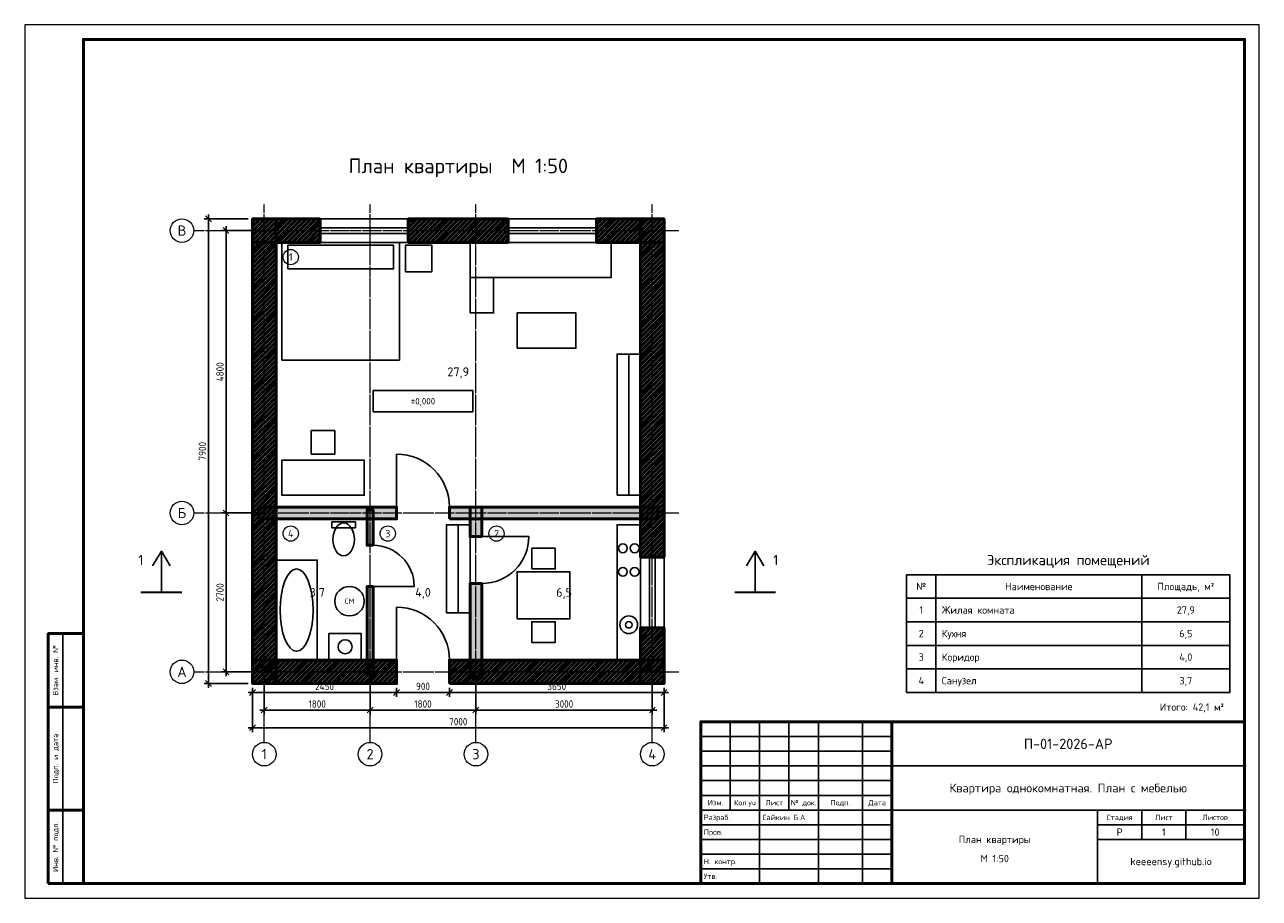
# Model space of a CAD drawing. Header units: millimetres. Extents: x 0 to 420, y 0 to 297.
import ezdxf
from ezdxf.enums import TextEntityAlignment as Align

# ---------------------------------------------------------------- set-up
doc = ezdxf.new("R2010")
doc.units = ezdxf.units.MM
doc.header["$LTSCALE"] = 0.25
doc.linetypes.add('DASHDOT', pattern=[3.556, 2.54, -0.508, 0, -0.508])
for name, color, linetype in [('Мебель', 6, 'Continuous'), ('Отметки', 7, 'Continuous'), ('Разрез', 7, 'Continuous'), ('Сантехника', 4, 'Continuous')]:
    doc.layers.add(name, color=color, linetype=linetype)
for name, color, linetype, lineweight in [('Надписи', 7, 'Continuous', 25), ('Оси', 1, 'DASHDOT', 18), ('Помещения', 7, 'Continuous', 18), ('Проемы', 5, 'Continuous', 25), ('Размеры', 7, 'Continuous', 18), ('Рамка', 7, 'Continuous', 50), ('Стены', 8, 'Continuous', 50), ('Штамп', 7, 'Continuous', 25)]:
    doc.layers.add(name, color=color, linetype=linetype, lineweight=lineweight)
doc.styles.add('GOST', font='isocpeur.ttf', dxfattribs={"width": 0.9})
doc.dimstyles.new('ГОСТ', dxfattribs={"dimtxt": 2.5, "dimasz": 2.5, "dimexe": 1.5, "dimexo": 1.5, "dimgap": 0.8, "dimtad": 1, "dimdec": 0, "dimlfac": 50, "dimtxsty": 'GOST', "dimtsz": 1, "dimcen": 2.5, "dimdle": 1.5, "dimclrd": 7, "dimclre": 7, "dimclrt": 7, "dimazin": 3, "dimtfac": 1, "dimtmove": 0, "dimatfit": 3})

# ---------------------------------------------------------------- blocks, each defined once
blk = doc.blocks.new('ДВЕРЬ')
blk.add_line((0, 0), (0, 1))
blk.add_arc((0, 0), 1, 0, 90)
blk = doc.blocks.new('ОКНО')
for p, q in [((0, 0.5), (1, 0.5)), ((0, -0.5), (0, 0.5)), ((1, -0.5), (1, 0.5)), ((0, 0.12), (1, 0.12)), ((0, -0.12), (1, -0.12)), ((0, -0.5), (1, -0.5))]:
    blk.add_line(p, q)

msp = doc.modelspace()

# ---------------------------------------------------------------- hatches: boundary and pattern name
at = {"layer": 'Стены'}
h = msp.add_hatch(dxfattribs=at)
h.set_pattern_fill('ANSI31', scale=0.35)
h.paths.add_polyline_path([(100.5, 231), (77.5, 231), (77.5, 223), (100.5, 223)])
h = msp.add_hatch(dxfattribs=at)
h.set_pattern_fill('ANSI31', scale=0.35)
h.paths.add_polyline_path([(77.5, 231), (77.5, 73), (85.5, 73), (85.5, 231)])
h = msp.add_hatch(dxfattribs=at)
h.set_pattern_fill('ANSI31', scale=0.35)
h.paths.add_polyline_path([(164.5, 231), (130.5, 231), (130.5, 223), (164.5, 223)])
h = msp.add_hatch(dxfattribs=at)
h.set_pattern_fill('ANSI31', scale=0.35)
h.paths.add_polyline_path([(217.5, 231), (194.5, 231), (194.5, 223), (217.5, 223)])
h = msp.add_hatch(dxfattribs=at)
h.set_pattern_fill('ANSI31', scale=0.35)
h.paths.add_polyline_path([(217.5, 116), (217.5, 231), (209.5, 231), (209.5, 116)])
for points in [[(79.5, 129), (126.5, 129), (126.5, 133), (79.5, 133)], [(118.5, 120), (118.5, 132), (116.5, 132), (116.5, 120)], [(144.5, 129), (215.5, 129), (215.5, 133), (144.5, 133)], [(155.5, 123), (155.5, 133), (151.5, 133), (151.5, 123)], [(118.5, 76), (118.5, 106), (116.5, 106), (116.5, 76)], [(155.5, 75), (155.5, 107), (151.5, 107), (151.5, 75)]]:
    msp.add_hatch(color=8, dxfattribs=at).paths.add_polyline_path(points)
h = msp.add_hatch(dxfattribs=at)
h.set_pattern_fill('ANSI31', scale=0.35)
h.paths.add_polyline_path([(217.5, 73), (217.5, 92), (209.5, 92), (209.5, 73)])
h = msp.add_hatch(dxfattribs=at)
h.set_pattern_fill('ANSI31', scale=0.35)
h.paths.add_polyline_path([(77.5, 73), (126.5, 73), (126.5, 81), (77.5, 81)])
h = msp.add_hatch(dxfattribs=at)
h.set_pattern_fill('ANSI31', scale=0.35)
h.paths.add_polyline_path([(144.5, 73), (217.5, 73), (217.5, 81), (144.5, 81)])

# ---------------------------------------------------------------- linework, layer by layer
at = {"layer": 'Мебель'}
for p, q in [((205.5, 137), (205.5, 185)), ((147.5, 97), (147.5, 127))]:
    msp.add_line(p, q, dxfattribs=at)
for points in [[(87.5, 183), (127.5, 183), (127.5, 223), (87.5, 223)], [(151.5, 211), (199.5, 211), (199.5, 223), (151.5, 223)], [(89.5, 214), (125.5, 214), (125.5, 222), (89.5, 222)], [(129.5, 213), (138.5, 213), (138.5, 222), (129.5, 222)], [(151.5, 199), (159.5, 199), (159.5, 211), (151.5, 211)], [(167.5, 187), (187.5, 187), (187.5, 199), (167.5, 199)], [(201.5, 137), (209.5, 137), (209.5, 185), (201.5, 185)], [(97.5, 151), (105.5, 151), (105.5, 159), (97.5, 159)], [(87.5, 137), (115.5, 137), (115.5, 149), (87.5, 149)], [(143.5, 97), (151.5, 97), (151.5, 127), (143.5, 127)], [(201.5, 81), (209.5, 81), (209.5, 127), (201.5, 127)], [(172.5, 112), (180.5, 112), (180.5, 119), (172.5, 119)], [(167.5, 95), (185.5, 95), (185.5, 111), (167.5, 111)], [(172.5, 87), (180.5, 87), (180.5, 94), (172.5, 94)]]:
    msp.add_lwpolyline(points, close=True, dxfattribs=at)
for centre in [(203.5, 119), (207.5, 119), (203.5, 111), (207.5, 111)]:
    msp.add_circle(centre, 1.5, dxfattribs=at)
at = {"layer": 'Оси'}
for p, q in [((81.5, 53), (81.5, 236)), ((117.5, 53), (117.5, 236)), ((153.5, 53), (153.5, 236)), ((213.5, 53), (213.5, 236)), ((57.5, 227), (222.5, 227)), ((57.5, 131), (222.5, 131)), ((57.5, 77), (222.5, 77))]:
    msp.add_line(p, q, dxfattribs=at)
at = {"layer": 'Оси', "color": 7, "linetype": 'Continuous'}
for centre in [(53.5, 227), (53.5, 131), (53.5, 77), (81.5, 49), (117.5, 49), (153.5, 49), (213.5, 49)]:
    msp.add_circle(centre, 4, dxfattribs=at)
at = {"layer": 'Отметки'}
msp.add_lwpolyline([(118.5, 165.4), (152.5, 165.4), (152.5, 172.6), (118.5, 172.6)], close=True, dxfattribs=at)
at = {"layer": 'Помещения'}
for centre in [(90.5, 218), (90.5, 124), (123.5, 124), (160.5, 124)]:
    msp.add_circle(centre, 2.6, dxfattribs=at)
at = {"layer": 'Разрез'}
for points in [[(43.5, 113), (46.5, 118), (49.5, 113)], [(46.5, 104), (46.5, 118)], [(245.5, 113), (248.5, 118), (251.5, 113)], [(248.5, 104), (248.5, 118)]]:
    msp.add_lwpolyline(points, dxfattribs=at)
at = {"layer": 'Разрез', "const_width": 0.7}
for points in [[(53.5, 104), (39.5, 104)], [(241.5, 104), (255.5, 104)]]:
    msp.add_lwpolyline(points, dxfattribs=at)
at = {"layer": 'Рамка'}
msp.add_line((295, 5), (295, 60), dxfattribs=at)
at = {"layer": 'Рамка', "lineweight": 18}
msp.add_lwpolyline([(0, 0), (420, 0), (420, 297), (0, 297)], close=True, dxfattribs=at)
at = {"layer": 'Рамка'}
for points in [[(20, 5), (415, 5), (415, 292), (20, 292)], [(8, 65), (20, 65), (20, 90), (8, 90)], [(8, 30), (20, 30), (20, 65), (8, 65)], [(230, 5), (415, 5), (415, 60), (230, 60)], [(8, 5), (20, 5), (20, 30), (8, 30)]]:
    msp.add_lwpolyline(points, close=True, dxfattribs=at)
at = {"layer": 'Сантехника'}
for points in [[(104.5, 126), (112.5, 126), (112.5, 128), (104.5, 128)], [(85.5, 81), (99.5, 81), (99.5, 115), (85.5, 115)], [(103.5, 81), (114.5, 81), (114.5, 90), (103.5, 90)]]:
    msp.add_lwpolyline(points, close=True, dxfattribs=at)
for centre, radius in [((110.5, 101), 5), ((205.5, 93), 3), ((205.5, 93), 1.1), ((109, 85.5), 2.4)]:
    msp.add_circle(centre, radius, dxfattribs=at)
for centre, major_axis, ratio in [((108.5, 122), (0, 5.6), 0.65), ((92.5, 98), (0, 14), 0.4)]:
    msp.add_ellipse(centre, major_axis=major_axis, ratio=ratio, dxfattribs=at)
at = {"layer": 'Стены', "color": 7}
for points in [[(100.5, 231), (77.5, 231), (77.5, 223), (100.5, 223)], [(77.5, 231), (77.5, 73), (85.5, 73), (85.5, 231)], [(164.5, 231), (130.5, 231), (130.5, 223), (164.5, 223)], [(217.5, 231), (194.5, 231), (194.5, 223), (217.5, 223)], [(217.5, 116), (217.5, 231), (209.5, 231), (209.5, 116)], [(79.5, 129), (126.5, 129), (126.5, 133), (79.5, 133)], [(118.5, 120), (118.5, 132), (116.5, 132), (116.5, 120)], [(144.5, 129), (215.5, 129), (215.5, 133), (144.5, 133)], [(155.5, 123), (155.5, 133), (151.5, 133), (151.5, 123)], [(118.5, 76), (118.5, 106), (116.5, 106), (116.5, 76)], [(155.5, 75), (155.5, 107), (151.5, 107), (151.5, 75)], [(217.5, 73), (217.5, 92), (209.5, 92), (209.5, 73)], [(77.5, 73), (126.5, 73), (126.5, 81), (77.5, 81)], [(144.5, 73), (217.5, 73), (217.5, 81), (144.5, 81)]]:
    msp.add_lwpolyline(points, close=True, dxfattribs=at)
at = {"layer": 'Штамп'}
for p, q in [((300, 110), (410, 110)), ((300, 110), (300, 70)), ((310, 110), (310, 70)), ((380, 110), (380, 70)), ((410, 110), (410, 70)), ((300, 102), (410, 102)), ((300, 94), (410, 94)), ((13, 65), (13, 90)), ((300, 86), (410, 86)), ((300, 78), (410, 78)), ((300, 70), (410, 70)), ((13, 30), (13, 65)), ((240, 30), (240, 60)), ((250, 30), (250, 60)), ((260, 30), (260, 60)), ((270, 30), (270, 60)), ((285, 30), (285, 60)), ((230, 55), (295, 55)), ((230, 50), (295, 50)), ((230, 45), (295, 45)), ((295, 45), (415, 45)), ((230, 40), (295, 40)), ((230, 35), (295, 35)), ((13, 5), (13, 30)), ((230, 30), (295, 30)), ((250, 5), (250, 30)), ((270, 5), (270, 30)), ((285, 5), (285, 30)), ((295, 30), (415, 30)), ((365, 5), (365, 30)), ((380, 20), (380, 30)), ((395, 20), (395, 30)), ((230, 25), (295, 25)), ((365, 25), (415, 25)), ((230, 20), (295, 20)), ((365, 20), (415, 20)), ((230, 15), (295, 15)), ((230, 10), (295, 10))]:
    msp.add_line(p, q, dxfattribs=at)

# ---------------------------------------------------------------- block references
at = {"layer": 'Проемы'}
for name, p, xscale, yscale, rotation in [('ОКНО', (130.5, 227), 30, 8, 180), ('ОКНО', (194.5, 227), 30, 8, 180), ('ДВЕРЬ', (155.5, 123), -16, -16, 90), ('ДВЕРЬ', (118.5, 106), 14, -14, 90), ('ОКНО', (213.5, 92), 24, 8, 90)]:
    msp.add_blockref(name, p, dxfattribs=dict(at, xscale=xscale, yscale=yscale, rotation=rotation))
at = {"layer": 'Проемы', "xscale": 18, "yscale": 18}
for p in [(126.5, 133), (126.5, 81)]:
    msp.add_blockref('ДВЕРЬ', p, dxfattribs=at)

# ---------------------------------------------------------------- texts
at = {"layer": 'Надписи', "style": 'GOST'}
for s, height, p in [('План квартиры  М 1:50', 5, (147.5, 249)), ('В', 3.5, (53.5, 227)), ('Б', 3.5, (53.5, 131)), ('Экспликация помещений', 3.5, (355, 115)), ('№', 2.5, (305, 106)), ('Наименование', 2.5, (345, 106)), ('Площадь, м²', 2.5, (395, 106)), ('СМ', 1.8, (110.5, 101)), ('1', 2.5, (305, 98)), ('27,9', 2.5, (395, 98)), ('2', 2.5, (305, 90)), ('6,5', 2.5, (395, 90)), ('3', 2.5, (305, 82)), ('4,0', 2.5, (395, 82)), ('А', 3.5, (53.5, 77)), ('4', 2.5, (305, 74)), ('3,7', 2.5, (395, 74)), ('1', 3.5, (81.5, 49)), ('2', 3.5, (117.5, 49)), ('3', 3.5, (153.5, 49)), ('4', 3.5, (213.5, 49)), ('П-01-2026-АР', 3.5, (355, 52.5)), ('Квартира однокомнатная. План с мебелью', 3, (355, 37.5)), ('Изм.', 1.8, (235, 32.5)), ('Кол.уч', 1.8, (245, 32.5)), ('Лист', 1.8, (255, 32.5)), ('№ док.', 1.8, (265, 32.5)), ('Подп.', 1.8, (277.5, 32.5)), ('Дата', 1.8, (290, 32.5)), ('Стадия', 1.8, (372.5, 27.5)), ('Лист', 1.8, (387.5, 27.5)), ('Листов', 1.8, (405, 27.5)), ('План квартиры', 2.5, (330, 20)), ('Р', 2.5, (372.5, 22.5)), ('1', 2.5, (387.5, 22.5)), ('10', 2.5, (405, 22.5)), ('М 1:50', 2.5, (330, 13.5)), ('keeeensy.github.io', 2.5, (390, 12.5))]:
    msp.add_text(s, height=height, dxfattribs=at).set_placement(p, align=Align.MIDDLE_CENTER)
for s, height, p in [('Жилая комната', 2.5, (312, 98)), ('Кухня', 2.5, (312, 90)), ('Коридор', 2.5, (312, 82)), ('Санузел', 2.5, (312, 74)), ('Разраб.', 1.8, (231, 27.5)), ('Сайкин Б.А.', 1.8, (251, 27.5)), ('Пров.', 1.8, (231, 22.5)), ('Н. контр.', 1.8, (231, 12.5)), ('Утв.', 1.8, (231, 7.5))]:
    msp.add_text(s, height=height, dxfattribs=at).set_placement(p, align=Align.MIDDLE_LEFT)
for s, p in [('Взам. инв. №', (10.5, 77.5)), ('Подп. и дата', (10.5, 47.5)), ('Инв. № подл.', (10.5, 17.5))]:
    msp.add_text(s, height=1.8, rotation=90, dxfattribs=at).set_placement(p, align=Align.MIDDLE_CENTER)
msp.add_text('Итого: 42,1 м²', height=2.5, dxfattribs=at).set_placement((408, 65), align=Align.MIDDLE_RIGHT)
at = {"layer": 'Отметки', "style": 'GOST'}
msp.add_text('±0,000', height=2.2, dxfattribs=at).set_placement((135.5, 169), align=Align.MIDDLE_CENTER)
at = {"layer": 'Помещения', "style": 'GOST'}
for s, height, p in [('1', 2.5, (90.5, 218)), ('27,9', 3, (147.5, 179)), ('4', 2.5, (90.5, 124)), ('3', 2.5, (123.5, 124)), ('2', 2.5, (160.5, 124)), ('3,7', 3, (99.5, 104)), ('4,0', 3, (135.5, 104)), ('6,5', 3, (183.5, 104))]:
    msp.add_text(s, height=height, dxfattribs=at).set_placement(p, align=Align.MIDDLE_CENTER)
at = {"layer": 'Разрез', "style": 'GOST'}
for p in [(39.5, 115), (255.5, 115)]:
    msp.add_text('1', height=3.5, dxfattribs=at).set_placement(p, align=Align.MIDDLE_CENTER)

# ---------------------------------------------------------------- dimensions: what is measured, and where the dimension line sits
at = {"layer": 'Размеры'}
for base, p1, p2 in [((62.5, 73), (77.5, 73), (77.5, 231)), ((68.5, 131), (81.5, 131), (81.5, 227)), ((68.5, 77), (81.5, 77), (81.5, 131))]:
    msp.add_linear_dim(base=base, p1=p1, p2=p2, angle=90, dimstyle='ГОСТ', dxfattribs=at).render()
for base, p1, p2 in [((81.5, 64), (81.5, 77), (117.5, 77)), ((117.5, 64), (117.5, 77), (153.5, 77)), ((153.5, 64), (153.5, 77), (213.5, 77)), ((77.5, 70), (77.5, 73), (126.5, 73)), ((77.5, 58), (77.5, 73), (217.5, 73)), ((126.5, 70), (126.5, 73), (144.5, 73)), ((144.5, 70), (144.5, 73), (217.5, 73))]:
    msp.add_linear_dim(base=base, p1=p1, p2=p2, dimstyle='ГОСТ', dxfattribs=at).render()

doc.saveas('drawing.dxf')
